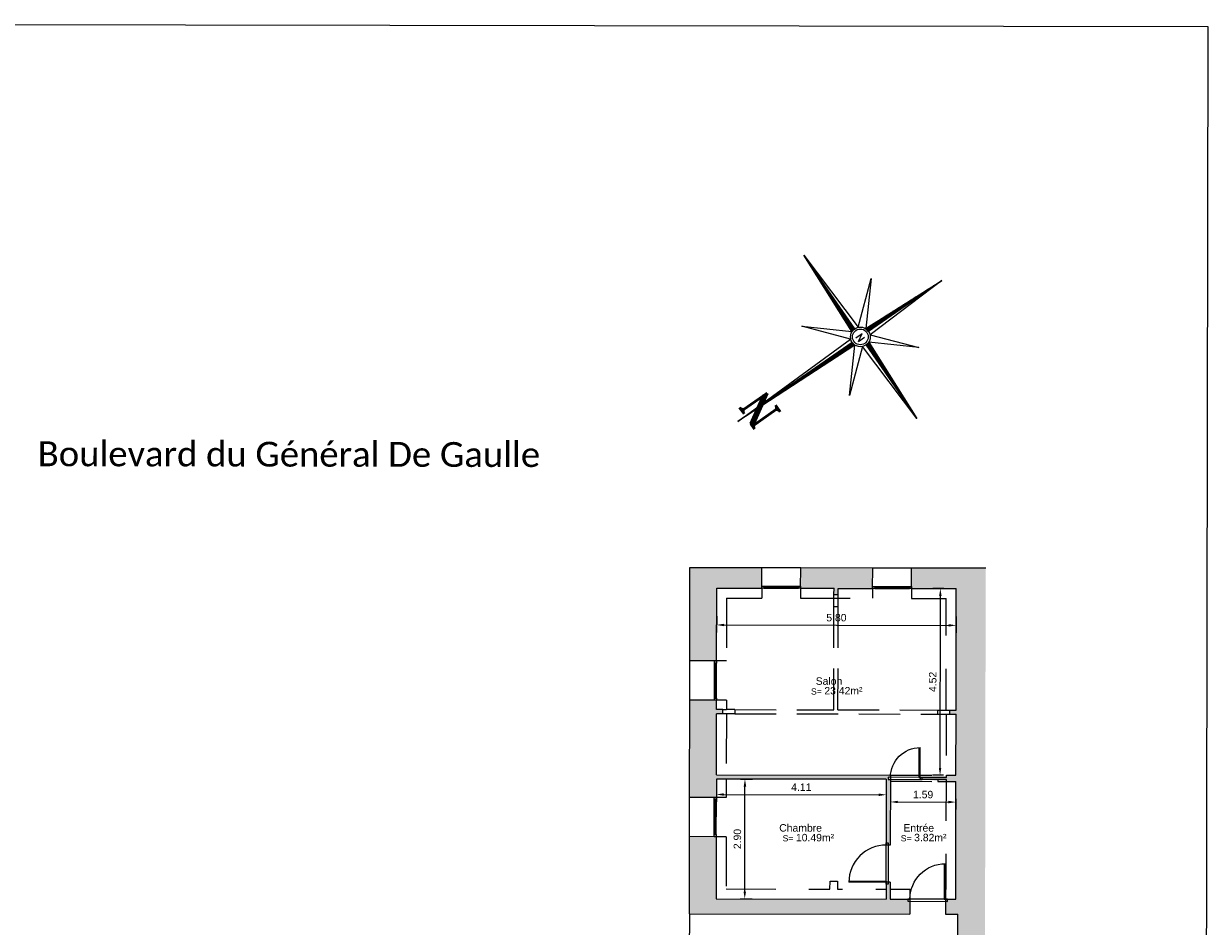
# Model space of a CAD drawing. Header units: metres. Extents: x -40 to 52, y -191 to 168.
# Tile 23 of 32: x -23 to 5, y -14 to 8. Entities that reach past the tile are written whole.
import ezdxf
from ezdxf.enums import TextEntityAlignment as Align

# ---------------------------------------------------------------- set-up
doc = ezdxf.new("R2010")
doc.units = ezdxf.units.M
doc.header["$LTSCALE"] = 2
doc.linetypes.add('CACHE', pattern=[0.375, 0.25, -0.125])
doc.linetypes.add('Chemin', pattern=[0.5, 0.3, -0.2])
doc.layers.add('-180CM', color=11, linetype='Chemin')
for name, color, linetype, lineweight in [('_cadre200', 7, 'Continuous', 15), ('Cotation', 8, 'Continuous', 13), ('Etiq_Affectation', 7, 'Continuous', 18), ('Etiq_Surface', 7, 'Continuous', 18), ('Etiquette', 6, 'Continuous', 18), ('Hachures', 8, 'Continuous', 9), ('Menuiserie', 1, 'Continuous', 18), ('Menuiserie_cps', 7, 'Continuous', 18), ('Mur_coupe', 7, 'Continuous', 18), ('Mur_projeté', 8, 'CACHE', 13), ('Mur_vu', 8, 'Continuous', 18), ('Texte', 7, 'Continuous', 15)]:
    doc.layers.add(name, color=color, linetype=linetype, lineweight=lineweight)
for name, color, linetype, lineweight, plot in [('Etiq_Adresse', 6, 'Continuous', 18, False), ('Etiq_Mesure_ou_non', 6, 'Continuous', 18, False), ('Etiq_Num_appart', 6, 'Continuous', 18, False), ('Etiq_Num_lot', 6, 'Continuous', 18, False), ('Etiq_Typologie', 6, 'Continuous', 18, False), ('Menuiserie_seuil', 8, 'Continuous', 18, False)]:
    doc.layers.add(name, color=color, linetype=linetype, lineweight=lineweight, plot=plot)
doc.styles.add('Legend', font='calibri.ttf')
doc.styles.add('ROMAND', font='romand', dxfattribs={"height": 6})
doc.styles.add('ROMANT', font='romant', dxfattribs={"width": 1.5, "oblique": 13.5, "height": 2})
doc.styles.get("Standard").update_dxf_attribs({"font": 'arial.ttf'})
doc.dimstyles.get("Standard").update_dxf_attribs({"dimtxt": 0.18, "dimasz": 0.18, "dimexe": 0.18, "dimexo": 0.0625, "dimgap": 0.09, "dimtad": 1, "dimzin": 0, "dimdsep": 46, "dimtxsty": 'Standard', "dimcen": 0.09, "dimadec": 0, "dimazin": 0, "dimtfac": 1, "dimtdec": 4, "dimtofl": 0, "dimtmove": 0, "dimatfit": 3, "dimfxl": 0, "dimtolj": 1, "dimtzin": 0, "dimarcsym": 0})

# ---------------------------------------------------------------- blocks, each defined once
blk = doc.blocks.new('Porte_Simple_Droite_72')
at = {"layer": 'Menuiserie_cps', "color": 1, "lineweight": 9}
for points in [[(0, 0), (0, 0.72)], [(0.03, 0.72), (0.03, 0), (0, 0)]]:
    blk.add_lwpolyline(points, dxfattribs=at)
at = {"layer": 'Menuiserie_cps', "lineweight": 9}
blk.add_arc((0, 0), 0.72, 0, 90, dxfattribs=at)
at = {"layer": 'Menuiserie_seuil'}
blk.add_lwpolyline([(-0.05, 0), (0.77, 0), (0.77, -0.05), (-0.05, -0.05)], close=True, dxfattribs=at)
blk = doc.blocks.new('Porte_Simple_Droite_90')
at = {"layer": 'Menuiserie_cps', "color": 1, "lineweight": 9}
for points in [[(0, 0), (0, 0.9)], [(0.03, 0.9), (0.03, 0), (0, 0)]]:
    blk.add_lwpolyline(points, dxfattribs=at)
at = {"layer": 'Menuiserie_cps', "lineweight": 9}
blk.add_arc((0, 0), 0.9, 0, 90, dxfattribs=at)
at = {"layer": 'Menuiserie_seuil'}
blk.add_lwpolyline([(-0.05, 0), (0.95, 0), (0.95, -0.05), (-0.05, -0.05)], close=True, dxfattribs=at)
blk = doc.blocks.new('Fenetre_94')
blk.add_lwpolyline([(0.05, 0.05), (0.05, 0), (0, 0), (0, 0.05), (0.94, 0.05), (0.94, 0), (0.89, 0), (0.89, 0.05), (0.89, 0.025), (0.05, 0.025), (0.05, 0), (0.89, 0)])
blk = doc.blocks.new('Fenetre_95')
blk.add_lwpolyline([(0.05, 0.05), (0.05, 0), (0, 0), (0, 0.05), (0.95, 0.05), (0.95, 0), (0.9, 0), (0.9, 0.05), (0.9, 0.025), (0.05, 0.025), (0.05, 0), (0.9, 0)])
blk = doc.blocks.new('Etiquette_Copro')
at = {"layer": 'Etiq_Adresse'}
blk.add_attdef('ADRESSE', text='', height=0.16, rotation=360, dxfattribs=at).set_placement((0.003, -0.655), align=Align.CENTER)
at = {"layer": 'Etiq_Affectation'}
blk.add_attdef('AFFECTATION', text='', height=0.16, rotation=360, dxfattribs=at).set_placement((0, 0), align=Align.CENTER)
at = {"layer": 'Etiq_Mesure_ou_non'}
blk.add_attdef('MESURE', text='', height=0.16, rotation=360, dxfattribs=at).set_placement((0, 0.686), align=Align.CENTER)
at = {"layer": 'Etiq_Num_appart'}
blk.add_attdef('NUMERO_APPARTEMENT', text='', height=0.16, rotation=360, dxfattribs=at).set_placement((0.003, -0.455), align=Align.CENTER)
at = {"layer": 'Etiq_Num_lot', "width": 0.7}
blk.add_attdef('NUMERO_LOT', text='', height=0.4, rotation=360, dxfattribs=at).set_placement((0, 0.227), align=Align.CENTER)
at = {"layer": 'Etiq_Surface'}
blk.add_text('S=', height=0.15, rotation=360, dxfattribs=at).set_placement((-0.435, -0.237))
blk.add_attdef('SURFACE', text='', height=0.15, rotation=360, dxfattribs=at).set_placement((-0.112, -0.287), align=Align.BOTTOM_LEFT)
at = {"layer": 'Etiq_Typologie'}
blk.add_attdef('TYPOLOGIE', text='', height=0.16, rotation=360, dxfattribs=at).set_placement((0.003, -0.855), align=Align.CENTER)
blk = doc.blocks.new('Porte_Simple_Droite_86')
at = {"layer": 'Menuiserie_cps', "color": 1, "lineweight": 9}
for points in [[(0, 0), (0, 0.86)], [(0.03, 0.86), (0.03, 0), (0, 0)]]:
    blk.add_lwpolyline(points, dxfattribs=at)
at = {"layer": 'Menuiserie_cps', "lineweight": 9}
blk.add_arc((0, 0), 0.86, 0, 90, dxfattribs=at)
at = {"layer": 'Menuiserie_seuil'}
blk.add_lwpolyline([(-0.05, 0), (0.91, 0), (0.91, -0.05), (-0.05, -0.05)], close=True, dxfattribs=at)
blk = doc.blocks.new('*D180')
at = {"layer": 'Cotation', "color": 0, "linetype": 'ByBlock', "lineweight": -2, "transparency": 16777216}
for p, q in [((-6.043, -10.236), (-5.752, -10.236)), ((-5.936, -12.956), (-5.932, -10.416)), ((-6.048, -13.136), (-5.757, -13.136))]:
    blk.add_line(p, q, dxfattribs=at)
at = {"layer": 'Cotation', "color": 0, "transparency": 16777216}
for points in [[(-5.962, -10.416), (-5.902, -10.416), (-5.932, -10.236)], [(-5.966, -12.956), (-5.906, -12.956), (-5.937, -13.136)]]:
    blk.add_solid(points, dxfattribs=at)
at = {"layer": 'Defpoints', "color": 0, "transparency": 16777216}
for p in [(-6.105, -10.236), (-5.932, -10.236), (-6.11, -13.136)]:
    blk.add_point(p, dxfattribs=at)
at = {"layer": 'Cotation', "color": 11, "transparency": 16777216, "insert": (-6.114, -11.686), "char_height": 0.18, "attachment_point": 5, "rotation": 89.9026}
blk.add_mtext('\\A1;2.90', dxfattribs=at)
blk = doc.blocks.new('*D181')
at = {"layer": 'Cotation', "color": 0, "linetype": 'ByBlock', "lineweight": -2, "transparency": 16777216}
for p, q in [((-6.624, -10.593), (-6.624, -10.789)), ((-2.514, -10.6), (-2.514, -10.796)), ((-6.444, -10.609), (-2.694, -10.616))]:
    blk.add_line(p, q, dxfattribs=at)
at = {"layer": 'Cotation', "color": 0, "transparency": 16777216}
for points in [[(-6.444, -10.579), (-6.444, -10.639), (-6.624, -10.609)], [(-2.694, -10.586), (-2.694, -10.646), (-2.514, -10.616)]]:
    blk.add_solid(points, dxfattribs=at)
at = {"layer": 'Defpoints', "color": 0, "transparency": 16777216}
for p in [(-6.624, -10.531), (-2.514, -10.538), (-2.514, -10.616)]:
    blk.add_point(p, dxfattribs=at)
at = {"layer": 'Cotation', "color": 11, "transparency": 16777216, "insert": (-4.568, -10.432), "char_height": 0.18, "attachment_point": 5, "rotation": 359.9026}
blk.add_mtext('\\A1;4.11', dxfattribs=at)
blk = doc.blocks.new('*D182')
at = {"layer": 'Cotation', "color": 0, "linetype": 'ByBlock', "lineweight": -2, "transparency": 16777216}
for p, q in [((-6.616, -6.292), (-6.617, -6.687)), ((-0.821, -6.302), (-0.821, -6.697)), ((-6.437, -6.508), (-1.001, -6.517))]:
    blk.add_line(p, q, dxfattribs=at)
at = {"layer": 'Cotation', "color": 0, "transparency": 16777216}
for points in [[(-6.437, -6.478), (-6.437, -6.538), (-6.617, -6.507)], [(-1.001, -6.487), (-1.001, -6.547), (-0.821, -6.517)]]:
    blk.add_solid(points, dxfattribs=at)
at = {"layer": 'Defpoints', "color": 0, "transparency": 16777216}
for p in [(-6.616, -6.23), (-0.821, -6.24), (-0.821, -6.517)]:
    blk.add_point(p, dxfattribs=at)
at = {"layer": 'Cotation', "color": 11, "transparency": 16777216, "insert": (-3.719, -6.332), "char_height": 0.18, "attachment_point": 5, "rotation": 359.9026}
blk.add_mtext('\\A1;5.80', dxfattribs=at)
blk = doc.blocks.new('*D183')
at = {"layer": 'Cotation', "color": 0, "linetype": 'ByBlock', "lineweight": -2, "transparency": 16777216}
for p, q in [((-1.122, -5.626), (-1.384, -5.625)), ((-1.211, -9.964), (-1.204, -5.806)), ((-1.13, -10.144), (-1.392, -10.144))]:
    blk.add_line(p, q, dxfattribs=at)
at = {"layer": 'Cotation', "color": 0, "transparency": 16777216}
for points in [[(-1.234, -5.806), (-1.174, -5.806), (-1.204, -5.626)], [(-1.241, -9.964), (-1.181, -9.964), (-1.212, -10.144)]]:
    blk.add_solid(points, dxfattribs=at)
at = {"layer": 'Defpoints', "color": 0, "transparency": 16777216}
for p in [(-1.204, -5.626), (-1.06, -5.626), (-1.067, -10.144)]:
    blk.add_point(p, dxfattribs=at)
at = {"layer": 'Cotation', "color": 11, "transparency": 16777216, "insert": (-1.388, -7.885), "char_height": 0.18, "attachment_point": 5, "rotation": 89.9026}
blk.add_mtext('\\A1;4.52', dxfattribs=at)
blk = doc.blocks.new('*D184')
at = {"layer": 'Cotation', "color": 0, "linetype": 'ByBlock', "lineweight": -2, "transparency": 16777216}
for p, q in [((-2.414, -10.714), (-2.414, -10.97)), ((-2.234, -10.79), (-1.008, -10.792)), ((-0.828, -10.717), (-0.829, -10.973))]:
    blk.add_line(p, q, dxfattribs=at)
at = {"layer": 'Cotation', "color": 0, "transparency": 16777216}
for points in [[(-2.234, -10.76), (-2.234, -10.82), (-2.414, -10.79)], [(-1.008, -10.762), (-1.008, -10.822), (-0.828, -10.793)]]:
    blk.add_solid(points, dxfattribs=at)
at = {"layer": 'Defpoints', "color": 0, "transparency": 16777216}
for p in [(-2.414, -10.652), (-0.828, -10.654), (-0.828, -10.793)]:
    blk.add_point(p, dxfattribs=at)
at = {"layer": 'Cotation', "color": 11, "transparency": 16777216, "insert": (-1.621, -10.611), "char_height": 0.18, "attachment_point": 5, "rotation": 359.9026}
blk.add_mtext('\\A1;1.59', dxfattribs=at)
blk = doc.blocks.new('*X2')
at = {"color": 0}
for p, q in [((5.658, 3.059), (5.659, 3.061)), ((5.659, 3.042), (5.676, 3.06)), ((5.66, 3.026), (5.693, 3.059)), ((5.661, 3.009), (5.71, 3.059)), ((5.669, 3), (5.727, 3.058)), ((5.687, 3), (5.744, 3.057)), ((5.705, 3), (5.761, 3.056)), ((5.722, 3), (5.778, 3.056)), ((5.74, 3), (5.795, 3.055)), ((5.758, 3), (5.812, 3.054)), ((5.775, 3), (5.829, 3.054)), ((5.793, 3), (5.846, 3.053)), ((5.811, 3), (5.863, 3.052)), ((5.828, 3), (5.88, 3.051)), ((5.846, 3), (5.897, 3.051)), ((5.864, 3), (5.914, 3.05)), ((5.881, 3), (5.931, 3.049)), ((5.899, 3), (5.948, 3.049)), ((5.917, 3), (5.965, 3.048)), ((5.934, 3), (5.982, 3.047)), ((5.952, 3), (5.999, 3.046)), ((5.97, 3), (6.016, 3.046)), ((5.988, 3), (6.033, 3.045)), ((6.005, 3), (6.049, 3.044)), ((6.023, 3), (6.066, 3.044)), ((6.041, 3), (6.083, 3.043)), ((6.058, 3), (6.1, 3.042)), ((6.076, 3), (6.117, 3.041)), ((6.094, 3), (6.134, 3.041)), ((6.111, 3), (6.151, 3.04)), ((6.129, 3), (6.168, 3.039)), ((6.147, 3), (6.185, 3.039)), ((6.164, 3), (6.202, 3.038)), ((6.182, 3), (6.219, 3.037)), ((6.2, 3), (6.236, 3.036)), ((6.217, 3), (6.253, 3.036)), ((6.235, 3), (6.27, 3.035)), ((6.253, 3), (6.287, 3.034)), ((6.27, 3), (6.304, 3.034)), ((6.288, 3), (6.321, 3.033)), ((6.306, 3), (6.338, 3.032)), ((6.323, 3), (6.355, 3.031)), ((6.341, 3), (6.372, 3.031)), ((6.359, 3), (6.389, 3.03)), ((6.376, 3), (6.406, 3.029)), ((6.394, 3), (6.423, 3.029)), ((6.412, 3), (6.44, 3.028)), ((6.429, 3), (6.457, 3.027)), ((6.447, 3), (6.474, 3.026)), ((6.465, 3), (6.491, 3.026)), ((6.483, 3), (6.507, 3.025)), ((6.5, 3), (6.524, 3.024)), ((6.518, 3), (6.541, 3.024)), ((6.536, 3), (6.558, 3.023)), ((6.553, 3), (6.575, 3.022)), ((6.571, 3), (6.592, 3.021)), ((6.589, 3), (6.609, 3.021)), ((6.606, 3), (6.626, 3.02)), ((6.624, 3), (6.643, 3.019)), ((6.642, 3), (6.66, 3.019)), ((6.659, 3), (6.677, 3.018)), ((6.677, 3), (6.694, 3.017)), ((6.695, 3), (6.711, 3.016)), ((6.712, 3), (6.728, 3.016)), ((6.73, 3), (6.745, 3.015)), ((6.748, 3), (6.762, 3.014)), ((6.765, 3), (6.779, 3.014)), ((6.783, 3), (6.796, 3.013)), ((6.801, 3), (6.813, 3.012)), ((6.818, 3), (6.83, 3.011)), ((6.836, 3), (6.847, 3.011)), ((6.854, 3), (6.864, 3.01)), ((6.871, 3), (6.881, 3.009)), ((6.889, 3), (6.898, 3.009)), ((6.907, 3), (6.915, 3.008)), ((6.924, 3), (6.932, 3.007)), ((6.942, 3), (6.949, 3.006)), ((6.96, 3), (6.965, 3.006)), ((6.977, 3), (6.982, 3.005)), ((6.995, 3), (6.999, 3.004)), ((7.013, 3), (7.016, 3.004)), ((7.031, 3), (7.033, 3.003)), ((7.048, 3), (7.05, 3.002)), ((7.066, 3), (7.067, 3.001)), ((7.084, 3), (7.084, 3.001))]:
    blk.add_line(p, q, dxfattribs=at)
blk = doc.blocks.new('*X3')
at = {"color": 0}
for p, q in [((5.5, 2.795), (5.555, 2.85)), ((5.5, 2.813), (5.536, 2.849)), ((5.5, 2.831), (5.516, 2.847)), ((5.5, 2.778), (5.561, 2.838)), ((5.5, 2.76), (5.56, 2.82)), ((5.5, 2.742), (5.559, 2.801)), ((5.5, 2.725), (5.558, 2.783)), ((5.5, 2.707), (5.558, 2.764)), ((5.5, 2.689), (5.557, 2.746)), ((5.5, 2.672), (5.556, 2.728)), ((5.5, 2.654), (5.555, 2.709)), ((5.5, 2.636), (5.554, 2.691)), ((5.5, 2.619), (5.554, 2.672)), ((5.5, 2.601), (5.553, 2.654)), ((5.5, 2.583), (5.552, 2.635)), ((5.5, 2.566), (5.551, 2.617)), ((5.5, 2.548), (5.551, 2.598)), ((5.5, 2.53), (5.55, 2.58)), ((5.5, 2.512), (5.549, 2.561)), ((5.5, 2.495), (5.548, 2.543)), ((5.5, 2.477), (5.547, 2.525)), ((5.5, 2.459), (5.547, 2.506)), ((5.5, 2.442), (5.546, 2.488)), ((5.5, 2.424), (5.545, 2.469)), ((5.5, 2.406), (5.544, 2.451)), ((5.5, 2.389), (5.544, 2.432)), ((5.5, 2.371), (5.543, 2.414)), ((5.5, 2.353), (5.542, 2.395)), ((5.5, 2.336), (5.541, 2.377)), ((5.5, 2.318), (5.54, 2.358)), ((5.5, 2.3), (5.54, 2.34)), ((5.5, 2.283), (5.539, 2.321)), ((5.5, 2.265), (5.538, 2.303)), ((5.5, 2.247), (5.537, 2.285)), ((5.5, 2.23), (5.537, 2.266)), ((5.5, 2.212), (5.536, 2.248)), ((5.5, 2.194), (5.535, 2.229)), ((5.5, 2.177), (5.534, 2.211)), ((5.5, 2.159), (5.533, 2.192)), ((5.5, 2.141), (5.533, 2.174)), ((5.5, 2.124), (5.532, 2.155)), ((5.5, 2.106), (5.531, 2.137)), ((5.5, 2.088), (5.53, 2.118)), ((5.5, 2.071), (5.53, 2.1)), ((5.5, 2.053), (5.529, 2.082)), ((5.5, 2.035), (5.528, 2.063)), ((5.5, 2.017), (5.527, 2.045)), ((5.5, 2), (5.526, 2.026)), ((5.5, 1.982), (5.526, 2.008)), ((5.5, 1.964), (5.525, 1.989)), ((5.5, 1.947), (5.524, 1.971)), ((5.5, 1.929), (5.523, 1.952)), ((5.5, 1.911), (5.523, 1.934)), ((5.5, 1.894), (5.522, 1.915)), ((5.5, 1.876), (5.521, 1.897)), ((5.5, 1.858), (5.52, 1.879)), ((5.5, 1.841), (5.519, 1.86)), ((5.5, 1.823), (5.519, 1.842)), ((5.5, 1.805), (5.518, 1.823)), ((5.5, 1.788), (5.517, 1.805)), ((5.5, 1.77), (5.516, 1.786)), ((5.5, 1.752), (5.516, 1.768)), ((5.5, 1.735), (5.515, 1.749)), ((5.5, 1.717), (5.514, 1.731)), ((5.5, 1.699), (5.513, 1.712)), ((5.5, 1.682), (5.512, 1.694)), ((5.5, 1.664), (5.512, 1.676)), ((5.5, 1.646), (5.511, 1.657)), ((5.5, 1.629), (5.51, 1.639)), ((5.5, 1.611), (5.509, 1.62)), ((5.5, 1.593), (5.509, 1.602)), ((5.5, 1.576), (5.508, 1.583)), ((5.5, 1.558), (5.507, 1.565)), ((5.5, 1.54), (5.506, 1.546)), ((5.5, 1.523), (5.505, 1.528)), ((5.5, 1.505), (5.505, 1.509)), ((5.5, 1.487), (5.504, 1.491)), ((5.5, 1.469), (5.503, 1.473)), ((5.5, 1.452), (5.502, 1.454)), ((5.5, 1.434), (5.502, 1.436)), ((5.5, 1.416), (5.501, 1.417))]:
    blk.add_line(p, q, dxfattribs=at)
blk = doc.blocks.new('*X4')
at = {"color": 0}
for p, q in [((3.901, 3), (3.902, 3)), ((3.918, 2.999), (3.919, 3)), ((3.935, 2.999), (3.937, 3)), ((3.952, 2.998), (3.955, 3)), ((3.969, 2.997), (3.972, 3)), ((3.986, 2.996), (3.99, 3)), ((4.003, 2.996), (4.008, 3)), ((4.02, 2.995), (4.025, 3)), ((4.037, 2.994), (4.043, 3)), ((4.054, 2.994), (4.061, 3)), ((4.071, 2.993), (4.078, 3)), ((4.088, 2.992), (4.096, 3)), ((4.105, 2.991), (4.114, 3)), ((4.122, 2.991), (4.131, 3)), ((4.139, 2.99), (4.149, 3)), ((4.156, 2.989), (4.167, 3)), ((4.173, 2.988), (4.184, 3)), ((4.19, 2.988), (4.202, 3)), ((4.207, 2.987), (4.22, 3)), ((4.224, 2.986), (4.237, 3)), ((4.241, 2.986), (4.255, 3)), ((4.258, 2.985), (4.273, 3)), ((4.275, 2.984), (4.29, 3)), ((4.292, 2.983), (4.308, 3)), ((4.309, 2.983), (4.326, 3)), ((4.326, 2.982), (4.344, 3)), ((4.343, 2.981), (4.361, 3)), ((4.359, 2.981), (4.379, 3)), ((4.376, 2.98), (4.397, 3)), ((4.393, 2.979), (4.414, 3)), ((4.41, 2.978), (4.432, 3)), ((4.427, 2.978), (4.45, 3)), ((4.444, 2.977), (4.467, 3)), ((4.461, 2.976), (4.485, 3)), ((4.478, 2.976), (4.503, 3)), ((4.495, 2.975), (4.52, 3)), ((4.512, 2.974), (4.538, 3)), ((4.529, 2.973), (4.556, 3)), ((4.546, 2.973), (4.573, 3)), ((4.563, 2.972), (4.591, 3)), ((4.58, 2.971), (4.609, 3)), ((4.597, 2.971), (4.626, 3)), ((4.614, 2.97), (4.644, 3)), ((4.631, 2.969), (4.662, 3)), ((4.648, 2.968), (4.679, 3)), ((4.665, 2.968), (4.697, 3)), ((4.682, 2.967), (4.715, 3)), ((4.699, 2.966), (4.732, 3)), ((4.716, 2.966), (4.75, 3)), ((4.733, 2.965), (4.768, 3)), ((4.75, 2.964), (4.785, 3)), ((4.767, 2.963), (4.803, 3)), ((4.784, 2.963), (4.821, 3)), ((4.801, 2.962), (4.838, 3)), ((4.817, 2.961), (4.856, 3)), ((4.834, 2.961), (4.874, 3)), ((4.851, 2.96), (4.892, 3)), ((4.868, 2.959), (4.909, 3)), ((4.885, 2.958), (4.927, 3)), ((4.902, 2.958), (4.945, 3)), ((4.919, 2.957), (4.962, 3)), ((4.936, 2.956), (4.98, 3)), ((4.953, 2.956), (4.998, 3)), ((4.97, 2.955), (5.015, 3)), ((4.987, 2.954), (5.033, 3)), ((5.004, 2.953), (5.051, 3)), ((5.021, 2.953), (5.068, 3)), ((5.038, 2.952), (5.086, 3)), ((5.055, 2.951), (5.104, 3)), ((5.072, 2.951), (5.121, 3)), ((5.089, 2.95), (5.139, 3)), ((5.106, 2.949), (5.157, 3)), ((5.123, 2.948), (5.174, 3)), ((5.14, 2.948), (5.192, 3)), ((5.157, 2.947), (5.21, 3)), ((5.174, 2.946), (5.227, 3)), ((5.191, 2.946), (5.245, 3)), ((5.208, 2.945), (5.263, 3)), ((5.225, 2.944), (5.28, 3)), ((5.242, 2.943), (5.298, 3)), ((5.259, 2.943), (5.316, 3)), ((5.275, 2.942), (5.333, 3)), ((5.292, 2.941), (5.343, 2.992)), ((5.309, 2.941), (5.344, 2.975)), ((5.326, 2.94), (5.345, 2.958)), ((5.343, 2.939), (5.346, 2.941))]:
    blk.add_line(p, q, dxfattribs=at)
blk = doc.blocks.new('*X5')
at = {"color": 0}
for p, q in [((5.499, 5.376), (5.5, 5.376)), ((5.499, 5.357), (5.5, 5.359)), ((5.5, 5.394), (5.5, 5.394)), ((5.493, 5.158), (5.5, 5.164)), ((5.494, 5.194), (5.5, 5.199)), ((5.494, 5.176), (5.5, 5.182)), ((5.495, 5.23), (5.5, 5.235)), ((5.495, 5.212), (5.5, 5.217)), ((5.496, 5.267), (5.5, 5.27)), ((5.496, 5.248), (5.5, 5.253)), ((5.497, 5.303), (5.5, 5.306)), ((5.497, 5.285), (5.5, 5.288)), ((5.498, 5.339), (5.5, 5.341)), ((5.498, 5.321), (5.5, 5.323)), ((5.488, 4.976), (5.5, 4.987)), ((5.488, 4.958), (5.5, 4.97)), ((5.489, 5.012), (5.5, 5.023)), ((5.489, 4.994), (5.5, 5.005)), ((5.49, 5.049), (5.5, 5.058)), ((5.49, 5.03), (5.5, 5.04)), ((5.491, 5.085), (5.5, 5.093)), ((5.491, 5.067), (5.5, 5.076)), ((5.492, 5.121), (5.5, 5.129)), ((5.492, 5.103), (5.5, 5.111)), ((5.493, 5.139), (5.5, 5.146)), ((5.483, 4.776), (5.5, 4.793)), ((5.484, 4.812), (5.5, 4.828)), ((5.484, 4.794), (5.5, 4.811)), ((5.485, 4.849), (5.5, 4.864)), ((5.485, 4.83), (5.5, 4.846)), ((5.486, 4.903), (5.5, 4.917)), ((5.486, 4.885), (5.5, 4.899)), ((5.486, 4.867), (5.5, 4.881)), ((5.487, 4.939), (5.5, 4.952)), ((5.487, 4.921), (5.5, 4.934)), ((5.478, 4.594), (5.5, 4.616)), ((5.478, 4.576), (5.5, 4.598)), ((5.479, 4.631), (5.5, 4.651)), ((5.479, 4.612), (5.5, 4.634)), ((5.48, 4.667), (5.5, 4.687)), ((5.48, 4.649), (5.5, 4.669)), ((5.481, 4.703), (5.5, 4.722)), ((5.481, 4.685), (5.5, 4.705)), ((5.482, 4.74), (5.5, 4.758)), ((5.482, 4.721), (5.5, 4.74)), ((5.483, 4.758), (5.5, 4.775)), ((5.472, 4.376), (5.5, 4.404)), ((5.473, 4.413), (5.5, 4.439)), ((5.473, 4.394), (5.5, 4.422)), ((5.474, 4.449), (5.5, 4.475)), ((5.474, 4.431), (5.5, 4.457)), ((5.475, 4.485), (5.5, 4.51)), ((5.475, 4.467), (5.5, 4.492)), ((5.476, 4.522), (5.5, 4.545)), ((5.476, 4.503), (5.5, 4.528)), ((5.477, 4.558), (5.5, 4.581)), ((5.477, 4.54), (5.5, 4.563)), ((5.467, 4.194), (5.5, 4.227)), ((5.467, 4.176), (5.5, 4.21)), ((5.468, 4.231), (5.5, 4.263)), ((5.468, 4.213), (5.5, 4.245)), ((5.469, 4.267), (5.5, 4.298)), ((5.469, 4.249), (5.5, 4.28)), ((5.47, 4.303), (5.5, 4.333)), ((5.47, 4.285), (5.5, 4.316)), ((5.471, 4.34), (5.5, 4.369)), ((5.471, 4.322), (5.5, 4.351)), ((5.472, 4.358), (5.5, 4.386)), ((5.461, 3.976), (5.5, 4.015)), ((5.462, 4.013), (5.5, 4.05)), ((5.462, 3.995), (5.5, 4.033)), ((5.463, 4.049), (5.5, 4.086)), ((5.463, 4.031), (5.5, 4.068)), ((5.464, 4.085), (5.5, 4.121)), ((5.464, 4.067), (5.5, 4.103)), ((5.465, 4.122), (5.5, 4.156)), ((5.465, 4.104), (5.5, 4.139)), ((5.466, 4.158), (5.5, 4.192)), ((5.466, 4.14), (5.5, 4.174)), ((5.456, 3.795), (5.5, 3.838)), ((5.457, 3.831), (5.5, 3.874)), ((5.457, 3.813), (5.5, 3.856)), ((5.458, 3.867), (5.5, 3.909)), ((5.458, 3.849), (5.5, 3.891)), ((5.459, 3.904), (5.5, 3.944)), ((5.459, 3.886), (5.5, 3.927)), ((5.46, 3.94), (5.5, 3.98)), ((5.46, 3.922), (5.5, 3.962)), ((5.461, 3.958), (5.5, 3.997)), ((5.451, 3.613), (5.5, 3.662)), ((5.451, 3.595), (5.5, 3.644)), ((5.452, 3.649), (5.5, 3.697)), ((5.452, 3.631), (5.5, 3.679)), ((5.453, 3.686), (5.5, 3.732)), ((5.453, 3.667), (5.5, 3.715)), ((5.454, 3.722), (5.5, 3.768)), ((5.454, 3.704), (5.5, 3.75)), ((5.455, 3.758), (5.5, 3.803)), ((5.455, 3.74), (5.5, 3.785)), ((5.456, 3.777), (5.5, 3.821)), ((5.446, 3.413), (5.5, 3.467)), ((5.446, 3.395), (5.5, 3.449)), ((5.447, 3.468), (5.5, 3.52)), ((5.447, 3.449), (5.5, 3.502)), ((5.447, 3.431), (5.5, 3.485)), ((5.448, 3.504), (5.5, 3.555)), ((5.448, 3.486), (5.5, 3.538)), ((5.449, 3.54), (5.5, 3.591)), ((5.449, 3.522), (5.5, 3.573)), ((5.45, 3.577), (5.5, 3.626)), ((5.45, 3.558), (5.5, 3.608)), ((5.44, 3.195), (5.5, 3.255)), ((5.441, 3.231), (5.5, 3.29)), ((5.441, 3.213), (5.5, 3.273)), ((5.442, 3.268), (5.5, 3.326)), ((5.442, 3.25), (5.5, 3.308)), ((5.443, 3.304), (5.5, 3.361)), ((5.443, 3.286), (5.5, 3.343)), ((5.444, 3.34), (5.5, 3.396)), ((5.444, 3.322), (5.5, 3.379)), ((5.445, 3.377), (5.5, 3.432)), ((5.445, 3.359), (5.5, 3.414)), ((5.439, 3.159), (5.5, 3.22)), ((5.44, 3.177), (5.5, 3.237)), ((5.458, 3.16), (5.5, 3.202)), ((5.476, 3.16), (5.5, 3.184)), ((5.494, 3.16), (5.5, 3.167))]:
    blk.add_line(p, q, dxfattribs=at)
blk = doc.blocks.new('ROSEVENT')
for p, q in [((-0.078, 0.142), (-0.017, 2.394)), ((-0.017, 0.154), (-0.017, 2.394)), ((-0.017, 2.394), (0.044, 0.142)), ((-0.696, 0.673), (-0.078, 0.142)), ((-0.165, 0.056), (-0.696, 0.673)), ((0.044, 0.142), (0.662, 0.673)), ((0.662, 0.673), (0.131, 0.056)), ((-1.617, -0.006), (-0.165, 0.056)), ((-0.077, 0.155), (-0.014, 0.155)), ((0.131, 0.056), (1.583, -0.006)), ((0.144, -0.003), (0.141, 0.057)), ((-0.177, -0.006), (-1.617, -0.006)), ((-0.165, -0.067), (-1.617, -0.006)), ((-0.696, -0.684), (-0.165, -0.067)), ((-0.078, -0.153), (-0.696, -0.684)), ((-0.175, -0.003), (-0.171, -0.066)), ((-0.017, -1.606), (-0.078, -0.153)), ((0.044, -0.153), (-0.017, -1.606)), ((-0.017, -0.16), (0.049, -0.154)), ((-0.017, -0.166), (-0.017, -1.606)), ((0.662, -0.684), (0.044, -0.153)), ((1.583, -0.006), (0.131, -0.067)), ((0.131, -0.067), (0.662, -0.684)), ((0.143, -0.006), (1.583, -0.006))]:
    blk.add_line(p, q)
for radius in [0.159, 0.127]:
    blk.add_circle((-0.017, -0.006), radius)
for name in ['*X5', '*X2', '*X4', '*X3']:
    blk.add_blockref(name, (-5.517, -3.006))
for height, style, p in [(0.5, 'ROMANT', (-0.317, 1.744)), (0.122, 'ROMAND', (-0.08, -0.061))]:
    blk.add_text('N', height=height, dxfattribs=dict(style=style)).set_placement(p)
blk = doc.blocks.new('FLNORD')
at = {"xscale": 4, "yscale": 4, "zscale": 4, "rotation": 359.9999991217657}
blk.add_blockref('ROSEVENT', (-0.928, -0.174), dxfattribs=at)

msp = doc.modelspace()

# ---------------------------------------------------------------- hatches: boundary and pattern name
at = {"layer": 'Hachures'}
h = msp.add_hatch(color=256, dxfattribs=at)
h.dxf.hatch_style = 1
h.paths.add_polyline_path([(-5.523, -5.118), (-7.262, -5.115), (-7.266, -7.377), (-6.618, -7.378), (-6.615, -5.617), (-5.524, -5.618)])
h = msp.add_hatch(color=256, dxfattribs=at)
h.dxf.hatch_style = 1
h.paths.add_polyline_path([(-1.693, -10.245), (-1.693, -10.195), (-1.057, -10.196), (-1.057, -10.144), (-0.827, -10.145), (-0.825, -8.665), (-0.975, -8.665), (-0.975, -8.565), (-0.825, -8.565), (-0.82, -5.626), (-1.903, -5.625), (-1.902, -5.125), (-0.108, -5.128), (-0.158, -34.532), (-1.87, -34.529), (-1.87, -34.159), (-0.658, -34.161), (-0.651, -30.129), (-4.646, -30.123), (-4.646, -30.206), (-4.772, -30.205), (-4.77, -29.026), (-4.644, -29.026), (-4.646, -29.823), (-0.703, -29.829), (-0.699, -27.217), (-1.241, -27.216), (-1.24, -26.912), (-0.802, -26.913), (-0.798, -24.396), (-1.052, -24.395), (-1.051, -23.595), (-0.797, -23.596), (-0.79, -19.321), (-1.044, -19.32), (-1.043, -18.746), (-0.789, -18.746), (-0.78, -13.505), (-1.083, -13.504), (-1.082, -13.144), (-0.832, -13.145), (-0.827, -10.292), (-1.057, -10.292)])
h = msp.add_hatch(color=256, dxfattribs=at)
h.dxf.hatch_style = 1
h.paths.add_polyline_path([(-2.842, -5.123), (-4.583, -5.12), (-4.584, -5.62), (-3.777, -5.621), (-3.778, -5.771), (-3.678, -5.772), (-3.677, -5.622), (-2.843, -5.623)])
h = msp.add_hatch(color=256, dxfattribs=at)
h.dxf.hatch_style = 1
h.paths.add_polyline_path([(-6.62, -8.656), (-6.47, -8.656), (-6.47, -8.556), (-6.62, -8.556), (-6.62, -8.328), (-7.267, -8.327), (-7.271, -10.679), (-6.624, -10.68), (-6.623, -10.235), (-2.513, -10.242), (-2.516, -11.832), (-2.416, -11.832), (-2.413, -10.142), (-6.623, -10.135)])
h = msp.add_hatch(color=256, dxfattribs=at)
h.dxf.hatch_style = 1
h.paths.add_polyline_path([(-6.625, -11.63), (-7.273, -11.629), (-7.276, -13.494), (-1.943, -13.503), (-1.942, -13.143), (-2.418, -13.142), (-2.417, -12.732), (-2.517, -12.732), (-2.518, -13.142), (-6.628, -13.135)])

# ---------------------------------------------------------------- linework, layer by layer
at = {"layer": '-180CM', "linetype": 'Chemin', "ltscale": 2, "flags": 128}
for points in [[(-5.524, -5.618), (-5.525, -5.858)], [(-4.584, -5.62), (-4.585, -5.86)], [(-2.843, -5.623), (-2.843, -5.863)], [(-1.903, -5.625), (-1.903, -5.865)], [(-6.376, -5.857), (-6.378, -7.379)], [(-6.376, -5.857), (-5.525, -5.858)], [(-4.585, -5.86), (-2.843, -5.863)], [(-3.778, -6.061), (-3.778, -5.861)], [(-3.678, -6.062), (-3.678, -5.862)], [(-1.903, -5.865), (-1.06, -5.866)], [(-1.265, -8.565), (-1.065, -8.565), (-1.06, -5.866)], [(-3.778, -6.061), (-3.678, -6.062)], [(-6.378, -7.379), (-6.618, -7.378)], [(-6.38, -8.329), (-6.62, -8.328)], [(-6.38, -8.329), (-6.38, -8.556)], [(-6.18, -8.556), (-6.38, -8.556)], [(-6.18, -8.556), (-6.18, -8.656)], [(-1.265, -8.665), (-1.265, -8.565)], [(-6.38, -8.656), (-6.383, -10.135)], [(-6.18, -8.656), (-6.38, -8.656)], [(-1.265, -8.665), (-1.065, -8.665), (-1.067, -10.144), (-1.267, -10.144), (-1.267, -10.196)], [(-6.383, -10.235), (-6.384, -10.68)], [(-1.267, -10.246), (-1.267, -10.291), (-1.067, -10.292), (-1.072, -12.904)], [(-6.384, -10.68), (-6.624, -10.68)], [(-6.385, -11.63), (-6.625, -11.63)], [(-6.385, -11.63), (-6.388, -12.895)], [(-6.388, -12.895), (-3.875, -12.9), (-3.874, -12.71), (-3.694, -12.71), (-3.695, -12.9), (-2.518, -12.902)], [(-2.418, -12.902), (-1.942, -12.903)], [(-1.942, -12.903), (-1.942, -13.143)], [(-1.082, -12.904), (-1.072, -12.904)], [(-1.082, -12.904), (-1.082, -13.144)]]:
    msp.add_lwpolyline(points, dxfattribs=at)
at = {"layer": 'Menuiserie'}
msp.add_lwpolyline([(-39.379, -54.96), (5.171, -55.036), (5.278, 7.964), (-39.272, 8.04)], close=True, dxfattribs=at)
at = {"layer": 'Mur_coupe', "flags": 128}
for points in [[(-7.266, -7.377), (-7.262, -5.115)], [(-7.262, -5.115), (-5.523, -5.118)], [(-5.524, -5.618), (-5.523, -5.118)], [(-4.584, -5.62), (-4.583, -5.12)], [(-4.583, -5.12), (-2.842, -5.123)], [(-2.843, -5.623), (-2.842, -5.123)], [(-1.903, -5.625), (-1.902, -5.125)], [(-1.902, -5.125), (-0.108, -5.128)], [(-6.618, -7.378), (-6.615, -5.617)], [(-6.615, -5.617), (-5.524, -5.618)], [(-4.584, -5.62), (-3.777, -5.621)], [(-3.778, -5.771), (-3.777, -5.621)], [(-3.678, -5.772), (-3.677, -5.622)], [(-3.677, -5.622), (-2.843, -5.623)], [(-1.903, -5.625), (-0.82, -5.626)], [(-0.825, -8.565), (-0.82, -5.626)], [(-3.778, -5.771), (-3.678, -5.772)], [(-6.618, -7.378), (-7.266, -7.377)], [(-7.271, -10.679), (-7.267, -8.327)], [(-6.62, -8.328), (-7.267, -8.327)], [(-6.62, -8.556), (-6.62, -8.328)], [(-6.47, -8.556), (-6.62, -8.556)], [(-6.47, -8.656), (-6.47, -8.556)], [(-0.975, -8.665), (-0.975, -8.565)], [(-0.975, -8.565), (-0.825, -8.565)], [(-6.623, -10.135), (-6.62, -8.656)], [(-6.47, -8.656), (-6.62, -8.656)], [(-0.975, -8.665), (-0.825, -8.665)], [(-0.827, -10.145), (-0.825, -8.665)], [(-6.623, -10.235), (-6.624, -10.68)], [(-6.623, -10.135), (-2.413, -10.142), (-2.416, -11.832)], [(-2.513, -10.242), (-6.623, -10.235)], [(-2.513, -10.242), (-2.516, -11.832)], [(-1.693, -10.195), (-1.693, -10.245)], [(-1.057, -10.196), (-1.693, -10.195)], [(-1.057, -10.246), (-1.693, -10.245)], [(-1.057, -10.144), (-0.827, -10.145)], [(-1.057, -10.196), (-1.057, -10.144)], [(-1.057, -10.292), (-1.057, -10.246)], [(-1.057, -10.292), (-0.827, -10.292)], [(-0.832, -13.145), (-0.827, -10.292)], [(-6.624, -10.68), (-7.271, -10.679)], [(-7.276, -13.494), (-7.273, -11.629)], [(-6.625, -11.63), (-7.273, -11.629)], [(-6.625, -11.63), (-6.628, -13.135)], [(-2.416, -11.832), (-2.516, -11.832)], [(-2.517, -12.732), (-2.518, -13.142)], [(-2.417, -12.732), (-2.517, -12.732)], [(-2.417, -12.732), (-2.418, -13.142)], [(-6.628, -13.135), (-2.518, -13.142)], [(-2.418, -13.142), (-1.942, -13.143)], [(-1.942, -13.143), (-1.943, -13.503)], [(-1.082, -13.144), (-1.083, -13.504)], [(-1.082, -13.144), (-0.832, -13.145)], [(-7.276, -13.494), (-1.943, -13.503)], [(-1.083, -13.504), (-0.78, -13.505)], [(-0.789, -18.746), (-0.78, -13.505)]]:
    msp.add_lwpolyline(points, dxfattribs=at)
at = {"layer": 'Mur_coupe', "linetype": 'Chemin', "ltscale": 2, "flags": 128}
msp.add_lwpolyline([(-7.276, -13.494), (-7.298, -26.547)], dxfattribs=at)
at = {"layer": 'Mur_projeté', "ltscale": 2, "flags": 128}
for points in [[(-3.778, -5.861), (-3.778, -5.771)], [(-3.678, -5.862), (-3.678, -5.772)], [(-3.782, -8.56), (-3.778, -6.061)], [(-3.682, -8.561), (-3.678, -6.062)], [(-6.47, -8.556), (-6.38, -8.556)], [(-6.18, -8.556), (-3.782, -8.56)], [(-3.682, -8.561), (-1.265, -8.565)], [(-1.065, -8.565), (-0.975, -8.565)], [(-6.38, -8.656), (-6.47, -8.656)], [(-6.18, -8.656), (-1.265, -8.665)], [(-1.065, -8.665), (-0.975, -8.665)], [(-2.413, -10.142), (-1.057, -10.144)], [(-2.413, -10.29), (-1.057, -10.292)]]:
    msp.add_lwpolyline(points, dxfattribs=at)
at = {"layer": 'Mur_vu', "flags": 128}
for points in [[(-5.523, -5.118), (-4.583, -5.12)], [(-2.842, -5.123), (-1.902, -5.125)], [(-7.267, -8.327), (-7.266, -7.377)], [(-7.273, -11.629), (-7.271, -10.679)]]:
    msp.add_lwpolyline(points, dxfattribs=at)

# ---------------------------------------------------------------- block references
at = {"layer": '_cadre200', "xscale": 0.3750000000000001, "yscale": 0.3750000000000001, "zscale": 0.3750000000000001, "rotation": 124.6273599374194}
msp.add_blockref('FLNORD', (-3.413, 0.727), dxfattribs=at)
at = {"layer": 'Etiquette'}
ref = msp.add_blockref('Etiquette_Copro', (-3.899, -7.955), dxfattribs=dict(at, rotation=359.9025560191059))
ref.add_attrib('AFFECTATION', 'Salon', dxfattribs={"layer": 'Etiq_Affectation', "height": 0.18, "rotation": 359.9026}).set_placement((-3.899, -7.955), align=Align.CENTER)
ref.add_attrib('SURFACE', '23.42m²', dxfattribs={"layer": 'Etiq_Surface', "height": 0.18, "rotation": 359.9026}).set_placement((-4.011, -8.242), align=Align.BOTTOM_LEFT)
ref = msp.add_blockref('Etiquette_Copro', (-4.586, -11.507), dxfattribs=dict(at, rotation=359.9025560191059))
ref.add_attrib('AFFECTATION', 'Chambre', dxfattribs={"layer": 'Etiq_Affectation', "height": 0.18, "rotation": 359.9026}).set_placement((-4.586, -11.507), align=Align.CENTER)
ref.add_attrib('SURFACE', '10.49m²', dxfattribs={"layer": 'Etiq_Surface', "height": 0.18, "rotation": 359.9026}).set_placement((-4.698, -11.795), align=Align.BOTTOM_LEFT)
ref = msp.add_blockref('Etiquette_Copro', (-1.727, -11.507), dxfattribs=dict(at, rotation=359.9025560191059))
ref.add_attrib('AFFECTATION', 'Entrée', dxfattribs={"layer": 'Etiq_Affectation', "height": 0.18, "rotation": 359.9026}).set_placement((-1.727, -11.507), align=Align.CENTER)
ref.add_attrib('SURFACE', '3.82m²', dxfattribs={"layer": 'Etiq_Surface', "height": 0.18, "rotation": 359.9026}).set_placement((-1.839, -11.794), align=Align.BOTTOM_LEFT)
at = {"layer": 'Menuiserie'}
for name, p, rotation in [('Fenetre_94', (-5.524, -5.618), 359.902556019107), ('Fenetre_94', (-2.843, -5.623), 359.902556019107), ('Fenetre_95', (-6.62, -8.328), 89.9025560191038), ('Fenetre_95', (-6.625, -11.63), 89.9025560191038), ('Porte_Simple_Droite_90', (-2.517, -12.732), 89.90255601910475)]:
    msp.add_blockref(name, p, dxfattribs=dict(at, rotation=rotation))
at = {"layer": 'Menuiserie', "xscale": -1}
for name, p, rotation in [('Porte_Simple_Droite_72', (-1.693, -10.195), 359.9025560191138), ('Porte_Simple_Droite_86', (-1.082, -13.144), 359.9025560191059)]:
    msp.add_blockref(name, p, dxfattribs=dict(at, rotation=rotation))

# ---------------------------------------------------------------- texts
at = {"layer": 'Texte', "style": 'Legend'}
msp.add_text('Boulevard du Général De Gaulle', height=0.6, rotation=359.9026, dxfattribs=at).set_placement((-16.964, -2.355, -50.856), align=Align.MIDDLE)

# ---------------------------------------------------------------- dimensions: what is measured, and where the dimension line sits
at = {"layer": 'Cotation'}
for base, p1, p2, angle, picture, middle in [((-1.204, -5.626), (-1.067, -10.144), (-1.06, -5.626), 89.9026, '*D183', (-1.388, -7.885)), ((-0.821, -6.517), (-6.616, -6.23), (-0.821, -6.24), 359.9026, '*D182', (-3.719, -6.332)), ((-2.514, -10.616), (-6.624, -10.531), (-2.514, -10.538), 359.9026, '*D181', (-4.568, -10.432)), ((-5.932, -10.236), (-6.11, -13.136), (-6.105, -10.236), 89.9026, '*D180', (-6.114, -11.686)), ((-0.828, -10.793), (-2.414, -10.652), (-0.828, -10.654), 359.9026, '*D184', (-1.621, -10.611))]:
    dim = msp.add_linear_dim(base=base, p1=p1, p2=p2, angle=angle, dimstyle='Standard', override={"dimpost": '<>', "dimclrt": 11, "dimfxl": 5}, dxfattribs=at)
    dim.commit()
    dim.dimension.update_dxf_attribs({"geometry": picture, "text_midpoint": middle})

doc.saveas('drawing.dxf')
